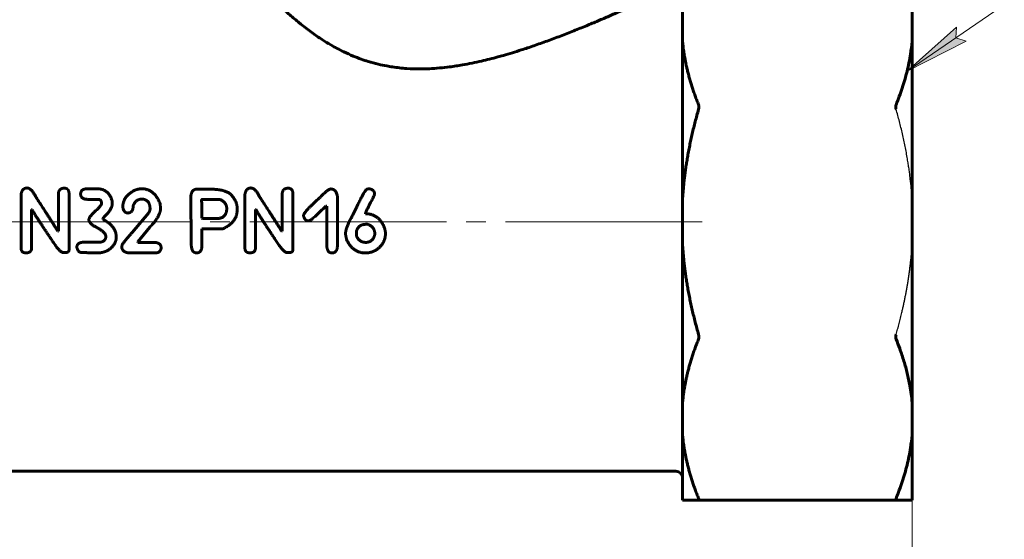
# Model space of a CAD drawing. Header units: millimetres. Extents: x 0 to 210, y 0 to 297.
# Tile 3 of 6: x 91 to 166, y 108 to 148. Entities that reach past the tile are written whole.
import ezdxf

# ---------------------------------------------------------------- set-up
doc = ezdxf.new("R2010")
doc.units = ezdxf.units.MM
for name, pattern in [('K5LT-1', [0]), ('K5LT_AXLED', [19.5, 15, -1.5, 1.5, -1.5]), ('K5LT_BASIC', [0]), ('K5LT_THIN', [0])]:
    doc.linetypes.add(name, pattern=pattern)
doc.layers.add('Системный слой', color=7, linetype='Continuous')
doc.layers.add('Системный слой (1)', color=251, linetype='Continuous', true_color=0x6c6c6c)
doc.styles.add('KDIMTEXTSTYLE', font='txt', dxfattribs={"width": 0.96, "oblique": 15, "height": 5})
doc.styles.add('KTEXTSTYLE', font='txt', dxfattribs={"width": 0.96, "height": 5})
doc.dimstyles.new('KDIMSTYLE (1.00)', dxfattribs={"dimtxt": 5, "dimasz": 1, "dimexe": 2, "dimexo": 0, "dimgap": 1, "dimtad": 1, "dimtxsty": 'KDIMTEXTSTYLE', "dimsah": 1, "dimcen": 0, "dimdle": 1, "dimadec": 0, "dimazin": 0, "dimtfac": 0.667, "dimtmove": 0, "dimatfit": 3, "dimfxl": 1, "dimtvp": 1, "dimtolj": 1, "dimtzin": 0, "dimarcsym": 0})

# ---------------------------------------------------------------- blocks, each defined once
blk = doc.blocks.new('D1')
at = {"layer": 'Системный слой (1)'}
for points in [[(68.115, 99.465), (68.615, 100.123), (63.615, 99.465), (68.615, 98.806)], [(158.615, 99.465), (153.615, 100.123), (154.115, 99.465), (153.615, 98.806)]]:
    blk.add_hatch(color=7, dxfattribs=at).paths.add_polyline_path(points)
at = {"layer": 'Системный слой (1)', "color": 7, "linetype": 'K5LT_THIN', "lineweight": 18, "true_color": 0xffffff}
for p, q in [((63.615, 111.256), (63.615, 97.465)), ((158.615, 111.256), (158.615, 97.465)), ((63.615, 99.465), (68.615, 100.123)), ((68.615, 100.123), (68.115, 99.465)), ((154.115, 99.465), (153.615, 100.123)), ((153.615, 100.123), (158.615, 99.465)), ((68.615, 98.806), (63.615, 99.465)), ((63.615, 99.465), (158.615, 99.465)), ((68.115, 99.465), (68.615, 98.806)), ((158.615, 99.465), (153.615, 98.806)), ((153.615, 98.806), (154.115, 99.465))]:
    blk.add_line(p, q, dxfattribs=at)
blk.add_wipeout([(107.229, 100.465), (107.229, 107.847), (114.691, 107.847), (114.691, 100.465)]).dxf.layer = 'Системный слой (1)'
at = {"layer": 'Системный слой (1)', "color": 7, "insert": (107.229, 107.052), "char_height": 5, "attachment_point": 1, "style": 'KTEXTSTYLE'}
blk.add_mtext('\\fArial|b0|c204|p34;\\H5.0;\\W1.000;\\Q15;\\fGOST Type AU|b0|i0|c204|p34;\\Q15;\\W0.960;95', dxfattribs=at)
blk = doc.blocks.new('KDIMARROW_01')
at = {"layer": 'Системный слой'}
blk.add_hatch(color=0, dxfattribs=at).paths.add_polyline_path([(-5, -0.658), (0, 0), (-5, 0.658), (-4.5, 0)])
at = {"layer": 'Системный слой', "color": 0, "linetype": 'K5LT_THIN', "lineweight": 18}
for p, q in [((-4.5, 0), (-5, 0.658)), ((-5, 0.658), (0, 0)), ((0, 0), (-5, -0.658)), ((-5, -0.658), (-4.5, 0))]:
    blk.add_line(p, q, dxfattribs=at)
at = {"layer": 'Системный слой (1)', "color": 0, "linetype": 'K5LT_THIN', "lineweight": 18}
blk.add_line((114.344, 132.477), (113.344, 132.477), dxfattribs=at)
blk = doc.blocks.new('U10')
at = {"layer": 'Системный слой (1)'}
blk.add_hatch(color=7, dxfattribs=at).paths.add_polyline_path([(158.247, 143.957), (162.74, 146.247), (161.955, 146.506), (161.994, 147.332)])
at = {"layer": 'Системный слой (1)', "color": 7, "linetype": 'K5LT_THIN', "lineweight": 18, "true_color": 0xffffff}
for p, q in [((169.775, 151.884), (158.247, 143.957)), ((169.775, 151.884), (193.19, 151.884)), ((158.247, 143.957), (161.994, 147.332)), ((161.994, 147.332), (161.955, 146.506)), ((161.955, 146.506), (162.74, 146.247)), ((162.74, 146.247), (158.247, 143.957))]:
    blk.add_line(p, q, dxfattribs=at)
at = {"layer": 'Системный слой (1)', "color": 7, "insert": (171.775, 159.471), "char_height": 5, "attachment_point": 1, "style": 'KTEXTSTYLE'}
blk.add_mtext("\\fArial|b0|c204|p34;\\H5.0;\\W1.000;\\Q15;\\fGOST Type AU|b0|i0|c204|p34;\\Q15;\\W0.960;G1 1/4'", dxfattribs=at)

msp = doc.modelspace()

# ---------------------------------------------------------------- linework, layer by layer
at = {"layer": 'Системный слой (1)', "color": 143, "linetype": 'K5LT_BASIC', "lineweight": 60, "true_color": 0x33acca}
for p, q in [((141.115, 146.253), (141.115, 148.712)), ((158.615, 148.712), (158.615, 146.253)), ((141.115, 134.216), (141.115, 146.253)), ((158.615, 146.253), (158.615, 134.216)), ((90.69, 130.468), (90.69, 134.592)), ((93.531, 131.768), (93.531, 134.571)), ((94.346, 130.356), (94.346, 134.592)), ((96.454, 135.001), (95.748, 135.001)), ((103.658, 130.833), (103.641, 134.527)), ((105.097, 134.97), (104.074, 134.97)), ((107.756, 130.468), (107.756, 134.592)), ((110.597, 131.768), (110.597, 134.571)), ((111.412, 130.356), (111.412, 134.592)), ((114.798, 130.564), (114.798, 134.428)), ((96.59, 134.196), (95.785, 134.196)), ((96.819, 133.852), (96.819, 133.968)), ((100.006, 134.21), (99.873, 134.21)), ((101.326, 133.548), (101.288, 133.852)), ((105.854, 134.186), (104.49, 134.186)), ((113.997, 133.681), (113.922, 133.681)), ((113.997, 130.601), (113.997, 133.681)), ((141.115, 130.738), (141.115, 134.216)), ((158.615, 134.216), (158.615, 130.738)), ((91.485, 130.468), (91.485, 133.415)), ((91.522, 133.415), (91.485, 133.415)), ((99.157, 131.662), (100.402, 133.153)), ((100.518, 133.453), (100.518, 133.494)), ((108.588, 133.415), (108.55, 133.415)), ((108.55, 130.468), (108.55, 133.415)), ((116.939, 133.098), (116.939, 133.115)), ((116.956, 133.098), (116.939, 133.098)), ((96.914, 132.685), (96.914, 132.743)), ((104.511, 132.726), (104.473, 132.764)), ((105.551, 132.726), (104.511, 132.726)), ((112.633, 132.559), (112.578, 132.559)), ((117.089, 132.293), (116.976, 132.293)), ((93.531, 131.768), (93.493, 131.768)), ((97.143, 131.328), (97.143, 131.382)), ((97.948, 131.328), (97.927, 131.44)), ((99.593, 130.963), (100.497, 132.078)), ((106.062, 131.949), (104.473, 131.949)), ((104.473, 130.588), (104.473, 131.949)), ((110.597, 131.768), (110.559, 131.768)), ((116.246, 131.529), (116.246, 131.638)), ((117.648, 131.492), (117.648, 131.601)), ((96.723, 130.925), (95.383, 130.925)), ((99.593, 130.919), (99.593, 130.963)), ((100.876, 130.919), (99.593, 130.919)), ((141.115, 118.701), (141.115, 130.738)), ((158.615, 130.738), (158.615, 118.701)), ((94.043, 130.134), (93.913, 130.134)), ((96.628, 130.12), (96.512, 130.12)), ((98.366, 130.55), (98.366, 130.588)), ((100.876, 130.107), (98.911, 130.107)), ((101.363, 130.455), (101.363, 130.513)), ((111.108, 130.134), (110.979, 130.134)), ((141.115, 116.242), (141.115, 118.701)), ((158.615, 118.701), (158.615, 116.242)), ((141.115, 111.256), (141.115, 116.242)), ((158.615, 116.242), (158.615, 111.256)), ((140.615, 113.477), (81.615, 113.477)), ((142.335, 111.256), (141.115, 111.256)), ((142.335, 111.256), (157.396, 111.256)), ((158.615, 111.256), (157.396, 111.256))]:
    msp.add_line(p, q, dxfattribs=at)
at = {"layer": 'Системный слой (1)', "color": 30, "linetype": 'K5LT_AXLED', "lineweight": 18, "true_color": 0xff8000}
msp.add_line((142.615, 132.477), (79.613, 132.477), dxfattribs=at)
at = {"layer": 'Системный слой (1)', "color": 143, "linetype": 'K5LT_BASIC', "lineweight": 60, "true_color": 0x33acca}
msp.add_arc((140.615, 112.977), 0.5, 0, 90, dxfattribs=at)
for points, knots in [([(140.615, 150.499), (140.442, 150.417), (140.17, 150.287), (139.781, 150.103), (139.465, 149.954), (139.006, 149.739), (138.515, 149.51), (137.864, 149.211), (137.187, 148.903), (136.359, 148.533), (135.524, 148.166), (134.669, 147.799), (133.77, 147.422), (132.815, 147.034), (131.983, 146.709), (131.304, 146.451), (130.633, 146.203), (129.809, 145.911), (128.697, 145.539), (127.772, 145.257), (126.76, 144.974), (125.721, 144.71), (124.495, 144.458), (123.169, 144.256), (122.082, 144.157), (120.996, 144.131), (120.236, 144.155), (119.545, 144.215), (119.032, 144.28), (118.491, 144.371), (117.871, 144.502), (117.221, 144.679), (116.584, 144.891), (115.957, 145.133), (115.171, 145.487), (114.39, 145.905), (113.721, 146.317), (113.233, 146.642), (112.815, 146.938), (112.404, 147.245), (112.072, 147.506), (111.747, 147.771), (111.434, 148.033), (111.08, 148.343), (110.8, 148.596), (110.529, 148.846), (110.219, 149.14), (109.884, 149.467), (109.623, 149.729), (109.338, 150.02), (109.01, 150.362), (108.769, 150.621), (108.662, 150.737)], [0, 0, 0, 0, 1.135773, 1.727724, 2.349963, 2.993827, 4.352412, 5.051748, 6.456135, 7.842604, 9.175597, 10.496699, 11.88248, 13.335624, 14.814865, 15.549591, 16.271894, 17.674459, 18.987456, 20.810175, 21.377856, 23.010952, 24.916645, 26.203917, 28.221488, 29.196125, 30.487341, 31.222303, 31.917742, 32.510689, 33.373472, 34.41129, 35.17517, 36.055164, 37.118977, 38.700171, 39.779418, 40.530295, 41.308455, 42.111478, 42.94903, 43.375453, 44.234952, 45.089783, 45.945203, 46.375549, 47.238332, 48.498839, 49.328995, 49.742526, 51.382422, 53, 53, 53, 53]), ([(157.396, 141.413), (157.567, 141.835), (157.877, 142.678), (158.247, 143.957), (158.49, 145.146), (158.586, 145.92), (158.615, 146.253)], [0, 0, 0, 0, 1.855637, 3.707263, 5.598144, 7, 7, 7, 7]), ([(142.335, 141.413), (142.353, 141.367), (142.363, 141.311), (142.363, 141.192), (142.353, 141.125), (142.335, 141.06)], [0.23547154, 0.23547154, 0.23547154, 0.23547154, 0.25482048, 0.25482048, 0.27416943, 0.27416943, 0.27416943, 0.27416943]), ([(157.396, 141.06), (157.388, 141.088), (157.378, 141.131), (157.37, 141.195), (157.367, 141.251), (157.37, 141.304), (157.378, 141.36), (157.388, 141.393), (157.396, 141.413)], [0, 0, 0, 0, 2.025545, 2.93908, 4.500064, 6.02061, 6.961959, 9, 9, 9, 9]), ([(142.335, 123.894), (142.353, 123.829), (142.363, 123.762), (142.363, 123.643), (142.353, 123.587), (142.335, 123.541)], [0.23547154, 0.23547154, 0.23547154, 0.23547154, 0.25482048, 0.25482048, 0.27416943, 0.27416943, 0.27416943, 0.27416943]), ([(157.396, 123.541), (157.388, 123.561), (157.378, 123.593), (157.37, 123.649), (157.367, 123.702), (157.37, 123.758), (157.378, 123.822), (157.388, 123.865), (157.396, 123.894)], [0, 0, 0, 0, 2.025545, 2.93908, 4.500064, 6.02061, 6.961959, 9, 9, 9, 9]), ([(158.615, 118.701), (158.577, 119.139), (158.475, 119.89), (158.254, 120.934), (157.997, 121.873), (157.709, 122.737), (157.493, 123.3), (157.396, 123.541)], [0, 0, 0, 0, 2.103329, 3.662078, 5.17779, 6.798398, 8, 8, 8, 8]), ([(157.396, 111.403), (157.567, 111.825), (157.877, 112.667), (158.247, 113.946), (158.49, 115.135), (158.586, 115.909), (158.615, 116.242)], [0, 0, 0, 0, 1.855637, 3.707263, 5.598144, 7, 7, 7, 7]), ([(142.335, 111.403), (142.353, 111.357), (142.363, 111.319), (142.363, 111.27), (142.353, 111.256), (142.335, 111.256)], [0.23547154, 0.23547154, 0.23547154, 0.23547154, 0.25482048, 0.25482048, 0.27416943, 0.27416943, 0.27416943, 0.27416943]), ([(157.396, 111.256), (157.388, 111.256), (157.378, 111.26), (157.37, 111.274), (157.367, 111.293), (157.37, 111.319), (157.378, 111.355), (157.388, 111.382), (157.396, 111.403)], [0, 0, 0, 0, 2.025545, 2.93908, 4.500064, 6.02061, 6.961959, 9, 9, 9, 9])]:
    msp.add_open_spline(points, degree=3, knots=knots, dxfattribs=at)
for points, weights in [([(141.115, 146.253), (141.321, 143.921), (142.335, 141.413)], [1, 1.01405052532, 1.00362690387]), ([(142.335, 141.06), (141.321, 137.514), (141.115, 134.216)], [1.00362690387, 1.01405052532, 1]), ([(141.115, 130.738), (141.321, 127.44), (142.335, 123.894)], [1, 1.01405052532, 1.00362690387]), ([(142.335, 123.541), (141.321, 121.033), (141.115, 118.701)], [1.00362690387, 1.01405052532, 1]), ([(141.115, 116.242), (141.321, 113.91), (142.335, 111.403)], [1, 1.01405052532, 1.00362690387])]:
    msp.add_rational_spline(points, weights, degree=2, dxfattribs=at)
at = {"layer": 'Системный слой (1)', "color": 7, "linetype": 'K5LT-1'}
for points, knots in [([(158.615, 134.216), (158.611, 134.286), (158.602, 134.424), (158.587, 134.623), (158.571, 134.82), (158.538, 135.206), (158.492, 135.646), (158.439, 136.079), (158.405, 136.329), (158.37, 136.58), (158.323, 136.896), (158.256, 137.309), (158.178, 137.756), (158.086, 138.235), (157.987, 138.71), (157.881, 139.187), (157.768, 139.663), (157.65, 140.133), (157.526, 140.6), (157.44, 140.907), (157.396, 141.06)], [0, 0, 0, 0, 0.083132, 0.166264, 0.249397, 0.332529, 0.665058, 0.831322, 0.914455, 0.997587, 1.163851, 1.330116, 1.538851, 1.747587, 1.956322, 2.165058, 2.373793, 2.582529, 2.791264, 3, 3, 3, 3]), ([(157.396, 123.894), (157.435, 124.031), (157.513, 124.307), (157.606, 124.656), (157.679, 124.937), (157.732, 125.148), (157.784, 125.36), (157.841, 125.597), (157.901, 125.858), (157.964, 126.142), (158.025, 126.426), (158.084, 126.712), (158.14, 126.999), (158.193, 127.285), (158.243, 127.571), (158.295, 127.88), (158.347, 128.211), (158.397, 128.561), (158.443, 128.911), (158.486, 129.262), (158.524, 129.617), (158.559, 129.977), (158.589, 130.348), (158.607, 130.605), (158.615, 130.738)], [0, 0, 0, 0, 0.187258, 0.374517, 0.468146, 0.561775, 0.655404, 0.749033, 0.873872, 0.998711, 1.12355, 1.248389, 1.373228, 1.498067, 1.622906, 1.747744, 1.904276, 2.060808, 2.21734, 2.373872, 2.530404, 2.686936, 2.843468, 3, 3, 3, 3])]:
    msp.add_open_spline(points, degree=3, knots=knots, dxfattribs=at)
at = {"layer": 'Системный слой (1)', "color": 143, "linetype": 'K5LT_BASIC', "lineweight": 60, "true_color": 0x33acca}
for points in [[(91.144, 135.062), (90.772, 135.062), (90.69, 134.592)], [(91.809, 134.38), (91.485, 135.062), (91.144, 135.062)], [(93.493, 131.768), (92.579, 133.214), (91.809, 134.38)], [(93.985, 135.045), (93.531, 135.045), (93.531, 134.571)], [(94.346, 134.592), (94.346, 135.045), (93.985, 135.045)], [(95.748, 135.001), (95.229, 135.001), (95.229, 134.599)], [(95.229, 134.599), (95.229, 134.196), (95.785, 134.196)], [(97.583, 134.217), (97.307, 135.001), (96.454, 135.001)], [(99.385, 134.906), (98.441, 134.432), (98.441, 133.606)], [(99.873, 135.001), (99.675, 135.001), (99.385, 134.906)], [(101.288, 133.852), (100.862, 135.001), (99.873, 135.001)], [(104.074, 134.97), (103.736, 134.97), (103.641, 134.527)], [(106.787, 134.449), (106.373, 134.981), (105.097, 134.97)], [(107.161, 133.408), (107.202, 133.917), (106.787, 134.449)], [(108.209, 135.062), (107.837, 135.062), (107.756, 134.592)], [(108.874, 134.38), (108.55, 135.062), (108.209, 135.062)], [(110.559, 131.768), (109.645, 133.214), (108.874, 134.38)], [(111.05, 135.045), (110.597, 135.045), (110.597, 134.571)], [(111.412, 134.592), (111.412, 135.045), (111.05, 135.045)], [(114.297, 134.987), (114.069, 134.987), (113.363, 134.223)], [(114.798, 134.428), (114.703, 134.987), (114.297, 134.987)], [(117.051, 134.967), (116.898, 134.967), (116.042, 133.115)], [(117.218, 135.005), (117.171, 135.005), (117.051, 134.967)], [(117.051, 133.398), (117.631, 134.496), (117.631, 134.612)], [(117.631, 134.612), (117.631, 134.929), (117.218, 135.005)], [(96.819, 133.852), (96.819, 133.746), (96.454, 133.395)], [(96.59, 134.196), (96.764, 134.196), (96.819, 133.968)], [(96.914, 132.743), (97.641, 133.398), (97.641, 133.893)], [(97.641, 133.893), (97.641, 134.09), (97.583, 134.217)], [(98.949, 133.173), (99.232, 133.272), (99.232, 133.681)], [(99.232, 133.681), (99.413, 134.21), (99.873, 134.21)], [(100.006, 134.21), (100.518, 134.094), (100.518, 133.494)], [(104.49, 134.186), (104.453, 134.179), (104.453, 134.145)], [(104.453, 134.145), (104.473, 133.009), (104.473, 132.764)], [(106.366, 133.504), (106.366, 133.957), (105.854, 134.186)], [(113.363, 134.223), (112.223, 133.234), (112.223, 132.951)], [(112.633, 132.559), (112.807, 132.562), (113.922, 133.681)], [(91.522, 133.415), (91.983, 132.638), (93.094, 130.994)], [(96.454, 133.395), (95.86, 132.88), (95.86, 132.648)], [(98.441, 133.606), (98.509, 133.153), (98.857, 133.153)], [(98.857, 133.153), (98.887, 133.173), (98.949, 133.173)], [(100.518, 133.453), (100.518, 133.326), (100.402, 133.153)], [(100.497, 132.078), (101.326, 132.904), (101.326, 133.548)], [(105.551, 132.726), (106.366, 132.726), (106.366, 133.504)], [(106.062, 131.949), (107.161, 132.426), (107.161, 133.408)], [(108.588, 133.415), (109.048, 132.638), (110.16, 130.994)], [(112.223, 132.951), (112.316, 132.559), (112.578, 132.559)], [(116.042, 133.115), (115.424, 132.082), (115.424, 131.567)], [(116.939, 133.115), (116.939, 133.159), (117.051, 133.398)], [(118.378, 132.068), (117.938, 133.098), (116.956, 133.098)], [(95.86, 132.648), (95.86, 132.371), (96.379, 132.092)], [(97.927, 131.44), (97.927, 132.126), (96.914, 132.685)], [(116.976, 132.293), (116.454, 132.293), (116.284, 131.846)], [(117.648, 131.601), (117.648, 132.116), (117.089, 132.293)], [(96.379, 132.092), (97.143, 131.693), (97.143, 131.382)], [(99.157, 131.662), (98.366, 130.833), (98.366, 130.588)], [(115.424, 131.567), (115.424, 131.478), (115.516, 131.096)], [(116.284, 131.846), (116.246, 131.771), (116.246, 131.638)], [(116.246, 131.529), (116.246, 131.188), (116.696, 130.949)], [(116.956, 130.912), (117.478, 130.912), (117.648, 131.492)], [(117.836, 130.387), (118.47, 130.881), (118.47, 131.621)], [(118.47, 131.621), (118.433, 131.914), (118.378, 132.068)], [(93.094, 130.994), (93.647, 130.134), (93.913, 130.134)], [(95.383, 130.925), (94.943, 130.881), (94.943, 130.54)], [(97.143, 131.328), (97.143, 131.014), (96.723, 130.925)], [(97.279, 130.294), (97.948, 130.7), (97.948, 131.328)], [(101.363, 130.513), (101.363, 130.861), (100.876, 130.919)], [(103.658, 130.833), (103.658, 130.114), (104.074, 130.114)], [(110.16, 130.994), (110.713, 130.134), (110.979, 130.134)], [(115.516, 131.096), (116.011, 130.107), (116.939, 130.107)], [(116.696, 130.949), (116.898, 130.912), (116.956, 130.912)], [(90.69, 130.468), (90.69, 130.12), (91.068, 130.12)], [(91.068, 130.12), (91.485, 130.12), (91.485, 130.468)], [(94.043, 130.134), (94.346, 130.134), (94.346, 130.356)], [(94.943, 130.54), (95.032, 130.141), (95.308, 130.141)], [(95.308, 130.141), (96.116, 130.12), (96.512, 130.12)], [(96.628, 130.12), (96.918, 130.12), (97.279, 130.294)], [(98.366, 130.55), (98.386, 130.182), (98.911, 130.107)], [(100.876, 130.107), (101.292, 130.097), (101.363, 130.455)], [(104.074, 130.114), (104.429, 130.114), (104.473, 130.588)], [(107.756, 130.468), (107.756, 130.12), (108.134, 130.12)], [(108.134, 130.12), (108.55, 130.12), (108.55, 130.468)], [(111.108, 130.134), (111.412, 130.134), (111.412, 130.356)], [(113.997, 130.601), (114.058, 130.097), (114.389, 130.114)], [(114.389, 130.114), (114.758, 130.114), (114.798, 130.564)], [(116.939, 130.107), (117.416, 130.107), (117.836, 130.387)]]:
    msp.add_open_spline(points, degree=2, dxfattribs=at)

# ---------------------------------------------------------------- block references
at = {"layer": 'Системный слой (1)'}
msp.add_blockref('U10', (0, 0), dxfattribs=at)

# ---------------------------------------------------------------- next in the draw order: dimensions: what is measured, and where the dimension line sits
at = {"layer": 'Системный слой (1)', "color": 7}
dim = msp.add_linear_dim(base=(63.615, 99.465), p1=(158.615, 111.256), p2=(63.615, 111.256), dimstyle='KDIMSTYLE (1.00)', override={"dimexo": 0, "dimpost": '\\fGOST Type AU|b0|c204|p34;\\H5.0;\\W0.960;\\Q15;<>', "dimblk1": 'KDIMARROW_01', "dimblk2": 'KDIMARROW_01', "dimse1": 0, "dimse2": 0, "dimclrt": 7, "dimtol": 1, "dimtp": 0, "dimtm": 0, "dimtdec": 5, "dimtolj": 1}, dxfattribs=at)
dim.commit()
dim.dimension.update_dxf_attribs({"geometry": 'D1', "text_midpoint": (111.115, 99.465), "dimtype": 160})

doc.saveas('drawing.dxf')
